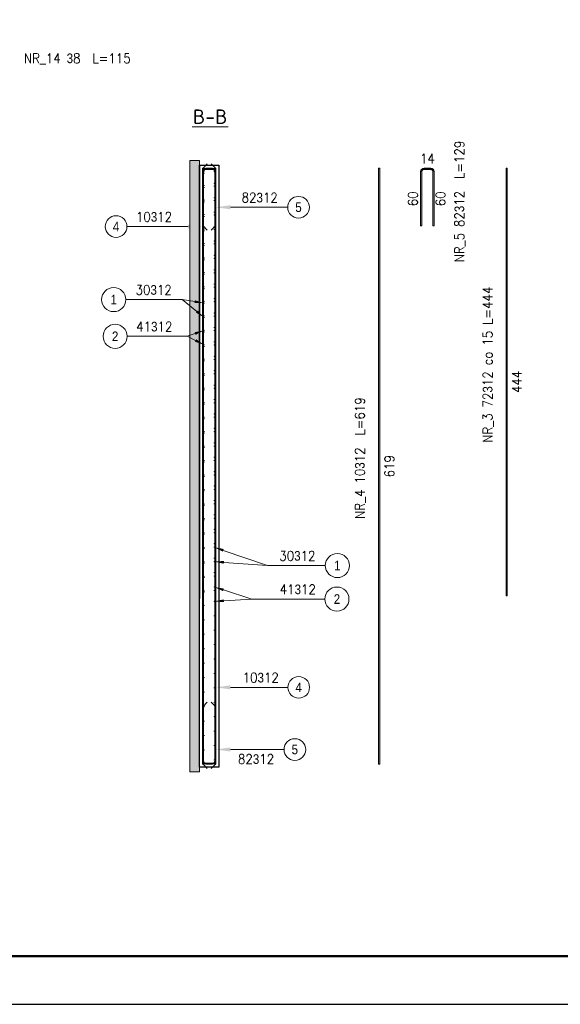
# Model space of a CAD drawing. Extents: x -38192 to -7592, y -6797 to 11837.
# Tile 5 of 9: x -19642 to -14031, y -6797 to 3429. Entities that reach past the tile are written whole.
import ezdxf

# ---------------------------------------------------------------- set-up
doc = ezdxf.new("R2010")
doc.units = 0
doc.header["$LTSCALE"] = 5
doc.header["$MEASUREMENT"] = 0
doc.layers.add('_FORMATKA', color=8, linetype='Continuous', lineweight=15, plot=False)
for name, color, linetype, lineweight in [('_RAMKA', 7, 'Continuous', 35), ('AutoCAD_Structural_Detailing_deskowanie', 2, 'Continuous', 30), ('AutoCAD_Structural_Detailing_kształt pręta', 7, 'Continuous', 13), ('AutoCAD_Structural_Detailing_opis kształtu pręta', 7, 'Continuous', 13), ('AutoCAD_Structural_Detailing_opis rozkładu', 7, 'Continuous', 13), ('AutoCAD_Structural_Detailing_pręt wyrzucony', 7, 'Continuous', 13), ('AutoCAD_Structural_Detailing_pręty punktowe', 7, 'Continuous', 40), ('AutoCAD_Structural_Detailing_symbole graficzne', 7, 'Continuous', 13), ('PS_DIM', 4, 'Continuous', 13), ('PS_HATCH', 251, 'Continuous', 9)]:
    doc.layers.add(name, color=color, linetype=linetype, lineweight=lineweight)
doc.styles.add('marta_B', font='isocpeur.ttf')
doc.styles.add('r-gil', font='GIL_____.TTF', dxfattribs={"width": 0.9})
doc.styles.add('r-simplex', font='simplex.shx', dxfattribs={"width": 0.9})

# ---------------------------------------------------------------- blocks, each defined once
blk = doc.blocks.new('*U17')
at = {"layer": '_FORMATKA', "lineweight": -3}
blk.add_lwpolyline([(-600, 0), (0, 0), (0, 297), (-600, 297)], close=True, dxfattribs=at)
at = {"layer": '_RAMKA', "lineweight": -3, "const_width": 0.5}
blk.add_lwpolyline([(-570, 10), (-10, 10), (-10, 287), (-570, 287)], close=True, dxfattribs=at)

msp = doc.modelspace()

# ---------------------------------------------------------------- hatches: boundary and pattern name
at = {"layer": 'AutoCAD_Structural_Detailing_kształt pręta'}
h = msp.add_hatch(color=161, dxfattribs=at)
edge = h.paths.add_edge_path(flags=0)
edge.add_line((-17708.76, 1886.37), (-17708.76, 1874.37))
edge.add_arc((-17708.76, 1850.37), 24, 90, 180)
edge.add_line((-17732.76, 1850.37), (-17744.76, 1850.37))
edge.add_arc((-17708.76, 1850.37), 36, 450, 540, ccw=False)
for points in [[(-17732.76, -4303.62), (-17744.76, -4303.62), (-17744.76, 1886.37), (-17732.76, 1886.37)], [(-17732.76, 1286.38), (-17744.76, 1286.38), (-17744.76, 1850.37), (-17732.76, 1850.37)], [(-17708.76, 1874.37), (-17708.76, 1886.37), (-17640.76, 1886.37), (-17640.76, 1874.37)], [(-17616.76, 1886.37), (-17604.76, 1886.37), (-17604.76, -4303.62), (-17616.76, -4303.62)], [(-17616.76, 1850.37), (-17604.76, 1850.37), (-17604.76, 1286.38), (-17616.76, 1286.38)], [(-17744.76, -3703.62), (-17732.76, -3703.62), (-17732.76, -4267.62), (-17744.76, -4267.62)], [(-17604.76, -4267.62), (-17616.76, -4267.62), (-17616.76, -3703.62), (-17604.76, -3703.62)], [(-17708.76, -4303.62), (-17708.76, -4291.62), (-17640.76, -4291.62), (-17640.76, -4303.62)]]:
    msp.add_hatch(color=161, dxfattribs=at).paths.add_polyline_path(points, flags=0)
h = msp.add_hatch(color=161, dxfattribs=at)
edge = h.paths.add_edge_path(flags=0)
edge.add_line((-17604.76, 1850.37), (-17616.76, 1850.37))
edge.add_arc((-17640.76, 1850.37), 24, 0, 90)
edge.add_line((-17640.76, 1874.37), (-17640.76, 1886.37))
edge.add_arc((-17640.76, 1850.37), 36, 360, 450, ccw=False)
h = msp.add_hatch(color=161, dxfattribs=at)
edge = h.paths.add_edge_path(flags=0)
edge.add_line((-17744.76, -4267.62), (-17732.76, -4267.62))
edge.add_arc((-17708.76, -4267.62), 24, -180, -90)
edge.add_line((-17708.76, -4291.62), (-17708.76, -4303.62))
edge.add_arc((-17708.76, -4267.62), 36, 180, 270, ccw=False)
h = msp.add_hatch(color=161, dxfattribs=at)
edge = h.paths.add_edge_path(flags=0)
edge.add_line((-17640.76, -4303.62), (-17640.76, -4291.62))
edge.add_arc((-17640.76, -4267.62), 24, -90, 0)
edge.add_line((-17616.76, -4267.62), (-17604.76, -4267.62))
edge.add_arc((-17640.76, -4267.62), 36, 270, 360, ccw=False)
at = {"layer": 'AutoCAD_Structural_Detailing_opis kształtu pręta'}
for points in [[(-17604.76, 1480.48), (-17454.76, 1459.09), (-17454.76, 1501.86)], [(-17744.76, 1280.11), (-17894.76, 1301.49), (-17894.76, 1258.73)], [(-17604.76, -3504.91), (-17454.76, -3526.3), (-17454.76, -3483.53)], [(-17604.76, -4150.6), (-17454.76, -4171.98), (-17454.76, -4129.22)]]:
    msp.add_hatch(color=8, dxfattribs=at).paths.add_polyline_path(points, flags=0)
at = {"layer": 'AutoCAD_Structural_Detailing_opis rozkładu'}
for points in [[(-17726.76, 485.15), (-17823.27, 514.98), (-17827.76, 486.82)], [(-17726.76, 335.15), (-17795.13, 409.51), (-17813.18, 387.45)], [(-17726.76, 202.87), (-17825.74, 182.69), (-17816.16, 155.84)], [(-17726.76, 52.57), (-17809.8, 110.08), (-17822.56, 84.59)], [(-17622.76, -2049.44), (-17532.9, -2095.58), (-17523.59, -2068.64)], [(-17622.76, -2199.44), (-17524.09, -2221.03), (-17521.98, -2192.6)], [(-17622.76, -2462.22), (-17531.94, -2506.43), (-17523.2, -2479.3)], [(-17622.76, -2611.92), (-17522.08, -2620.07), (-17523.81, -2591.62)]]:
    msp.add_hatch(color=8, dxfattribs=at).paths.add_polyline_path(points, flags=0)
at = {"layer": 'AutoCAD_Structural_Detailing_pręt wyrzucony'}
for points in [[(-15904.73, -4303.62), (-15916.73, -4303.62), (-15916.73, 1886.37), (-15904.73, 1886.37)], [(-15468.04, 1286.38), (-15480.04, 1286.38), (-15480.04, 1850.37), (-15468.04, 1850.37)], [(-15444.04, 1874.37), (-15444.04, 1886.37), (-15376.04, 1886.37), (-15376.04, 1874.37)], [(-15352.04, 1850.37), (-15340.04, 1850.37), (-15340.04, 1286.38), (-15352.04, 1286.38)], [(-14581.78, -2553.62), (-14593.78, -2553.62), (-14593.78, 1886.37), (-14581.78, 1886.37)]]:
    msp.add_hatch(color=6, dxfattribs=at).paths.add_polyline_path(points, flags=0)
h = msp.add_hatch(color=6, dxfattribs=at)
edge = h.paths.add_edge_path(flags=0)
edge.add_line((-15444.04, 1886.37), (-15444.04, 1874.37))
edge.add_arc((-15444.04, 1850.37), 24, 90, 180)
edge.add_line((-15468.04, 1850.37), (-15480.04, 1850.37))
edge.add_arc((-15444.04, 1850.37), 36, 450, 540, ccw=False)
h = msp.add_hatch(color=6, dxfattribs=at)
edge = h.paths.add_edge_path(flags=0)
edge.add_line((-15340.04, 1850.37), (-15352.04, 1850.37))
edge.add_arc((-15376.04, 1850.37), 24, 0, 90)
edge.add_line((-15376.04, 1874.37), (-15376.04, 1886.37))
edge.add_arc((-15376.04, 1850.37), 36, 360, 450, ccw=False)
at = {"layer": 'AutoCAD_Structural_Detailing_pręty punktowe'}
h = msp.add_hatch(color=1, dxfattribs=at)
edge = h.paths.add_edge_path(flags=0)
edge.add_arc((-17726.76, 1856.17), 6, 0, 360, ccw=False)
h = msp.add_hatch(color=1, dxfattribs=at)
edge = h.paths.add_edge_path(flags=0)
edge.add_arc((-17726.76, 1835.15), 6, 0, 360, ccw=False)
h = msp.add_hatch(color=1, dxfattribs=at)
edge = h.paths.add_edge_path(flags=0)
edge.add_arc((-17622.76, 1850.56), 6, 0, 360, ccw=False)
h = msp.add_hatch(color=1, dxfattribs=at)
edge = h.paths.add_edge_path(flags=0)
edge.add_arc((-17726.76, 1705.87), 6, 0, 360, ccw=False)
h = msp.add_hatch(color=1, dxfattribs=at)
edge = h.paths.add_edge_path(flags=0)
edge.add_arc((-17726.76, 1685.15), 6, 0, 360, ccw=False)
h = msp.add_hatch(color=1, dxfattribs=at)
edge = h.paths.add_edge_path(flags=0)
edge.add_arc((-17622.76, 1729.38), 6, 0, 360, ccw=False)
h = msp.add_hatch(color=1, dxfattribs=at)
edge = h.paths.add_edge_path(flags=0)
edge.add_arc((-17622.76, 1700.56), 6, 0, 360, ccw=False)
h = msp.add_hatch(color=1, dxfattribs=at)
edge = h.paths.add_edge_path(flags=0)
edge.add_arc((-17726.76, 1555.57), 6, 0, 360, ccw=False)
h = msp.add_hatch(color=1, dxfattribs=at)
edge = h.paths.add_edge_path(flags=0)
edge.add_arc((-17726.76, 1535.15), 6, 0, 360, ccw=False)
h = msp.add_hatch(color=1, dxfattribs=at)
edge = h.paths.add_edge_path(flags=0)
edge.add_arc((-17622.76, 1579.68), 6, 0, 360, ccw=False)
h = msp.add_hatch(color=1, dxfattribs=at)
edge = h.paths.add_edge_path(flags=0)
edge.add_arc((-17622.76, 1550.56), 6, 0, 360, ccw=False)
h = msp.add_hatch(color=1, dxfattribs=at)
edge = h.paths.add_edge_path(flags=0)
edge.add_arc((-17622.76, 1429.98), 6, 0, 360, ccw=False)
h = msp.add_hatch(color=1, dxfattribs=at)
edge = h.paths.add_edge_path(flags=0)
edge.add_arc((-17726.76, 1405.27), 6, 0, 360, ccw=False)
h = msp.add_hatch(color=1, dxfattribs=at)
edge = h.paths.add_edge_path(flags=0)
edge.add_arc((-17726.76, 1385.15), 6, 0, 360, ccw=False)
h = msp.add_hatch(color=1, dxfattribs=at)
edge = h.paths.add_edge_path(flags=0)
edge.add_arc((-17622.76, 1400.56), 6, 0, 360, ccw=False)
h = msp.add_hatch(color=1, dxfattribs=at)
edge = h.paths.add_edge_path(flags=0)
edge.add_arc((-17726.76, 1254.97), 6, 0, 360, ccw=False)
h = msp.add_hatch(color=1, dxfattribs=at)
edge = h.paths.add_edge_path(flags=0)
edge.add_arc((-17726.76, 1235.15), 6, 0, 360, ccw=False)
h = msp.add_hatch(color=1, dxfattribs=at)
edge = h.paths.add_edge_path(flags=0)
edge.add_arc((-17622.76, 1280.28), 6, 0, 360, ccw=False)
h = msp.add_hatch(color=1, dxfattribs=at)
edge = h.paths.add_edge_path(flags=0)
edge.add_arc((-17622.76, 1250.56), 6, 0, 360, ccw=False)
h = msp.add_hatch(color=1, dxfattribs=at)
edge = h.paths.add_edge_path(flags=0)
edge.add_arc((-17622.76, 1130.58), 6, 0, 360, ccw=False)
h = msp.add_hatch(color=1, dxfattribs=at)
edge = h.paths.add_edge_path(flags=0)
edge.add_arc((-17726.76, 1104.67), 6, 0, 360, ccw=False)
h = msp.add_hatch(color=1, dxfattribs=at)
edge = h.paths.add_edge_path(flags=0)
edge.add_arc((-17726.76, 1085.15), 6, 0, 360, ccw=False)
h = msp.add_hatch(color=1, dxfattribs=at)
edge = h.paths.add_edge_path(flags=0)
edge.add_arc((-17622.76, 1100.56), 6, 0, 360, ccw=False)
h = msp.add_hatch(color=1, dxfattribs=at)
edge = h.paths.add_edge_path(flags=0)
edge.add_arc((-17726.76, 954.37), 6, 0, 360, ccw=False)
h = msp.add_hatch(color=1, dxfattribs=at)
edge = h.paths.add_edge_path(flags=0)
edge.add_arc((-17726.76, 935.15), 6, 0, 360, ccw=False)
h = msp.add_hatch(color=1, dxfattribs=at)
edge = h.paths.add_edge_path(flags=0)
edge.add_arc((-17622.76, 980.88), 6, 0, 360, ccw=False)
h = msp.add_hatch(color=1, dxfattribs=at)
edge = h.paths.add_edge_path(flags=0)
edge.add_arc((-17622.76, 950.56), 6, 0, 360, ccw=False)
h = msp.add_hatch(color=1, dxfattribs=at)
edge = h.paths.add_edge_path(flags=0)
edge.add_arc((-17622.76, 831.18), 6, 0, 360, ccw=False)
h = msp.add_hatch(color=1, dxfattribs=at)
edge = h.paths.add_edge_path(flags=0)
edge.add_arc((-17726.76, 804.07), 6, 0, 360, ccw=False)
h = msp.add_hatch(color=1, dxfattribs=at)
edge = h.paths.add_edge_path(flags=0)
edge.add_arc((-17726.76, 785.15), 6, 0, 360, ccw=False)
h = msp.add_hatch(color=1, dxfattribs=at)
edge = h.paths.add_edge_path(flags=0)
edge.add_arc((-17622.76, 800.56), 6, 0, 360, ccw=False)
h = msp.add_hatch(color=1, dxfattribs=at)
edge = h.paths.add_edge_path(flags=0)
edge.add_arc((-17726.76, 653.77), 6, 0, 360, ccw=False)
h = msp.add_hatch(color=1, dxfattribs=at)
edge = h.paths.add_edge_path(flags=0)
edge.add_arc((-17726.76, 635.15), 6, 0, 360, ccw=False)
h = msp.add_hatch(color=1, dxfattribs=at)
edge = h.paths.add_edge_path(flags=0)
edge.add_arc((-17622.76, 681.48), 6, 0, 360, ccw=False)
h = msp.add_hatch(color=1, dxfattribs=at)
edge = h.paths.add_edge_path(flags=0)
edge.add_arc((-17622.76, 650.56), 6, 0, 360, ccw=False)
h = msp.add_hatch(color=1, dxfattribs=at)
edge = h.paths.add_edge_path(flags=0)
edge.add_arc((-17622.76, 531.78), 6, 0, 360, ccw=False)
h = msp.add_hatch(color=1, dxfattribs=at)
edge = h.paths.add_edge_path(flags=0)
edge.add_arc((-17726.76, 503.47), 6, 0, 360, ccw=False)
h = msp.add_hatch(color=1, dxfattribs=at)
edge = h.paths.add_edge_path(flags=0)
edge.add_arc((-17726.76, 485.15), 6, 0, 360, ccw=False)
h = msp.add_hatch(color=1, dxfattribs=at)
edge = h.paths.add_edge_path(flags=0)
edge.add_arc((-17622.76, 500.56), 6, 0, 360, ccw=False)
h = msp.add_hatch(color=1, dxfattribs=at)
edge = h.paths.add_edge_path(flags=0)
edge.add_arc((-17726.76, 353.17), 6, 0, 360, ccw=False)
h = msp.add_hatch(color=1, dxfattribs=at)
edge = h.paths.add_edge_path(flags=0)
edge.add_arc((-17726.76, 335.15), 6, 0, 360, ccw=False)
h = msp.add_hatch(color=1, dxfattribs=at)
edge = h.paths.add_edge_path(flags=0)
edge.add_arc((-17622.76, 382.08), 6, 0, 360, ccw=False)
h = msp.add_hatch(color=1, dxfattribs=at)
edge = h.paths.add_edge_path(flags=0)
edge.add_arc((-17622.76, 350.56), 6, 0, 360, ccw=False)
h = msp.add_hatch(color=1, dxfattribs=at)
edge = h.paths.add_edge_path(flags=0)
edge.add_arc((-17726.76, 202.87), 6, 0, 360, ccw=False)
h = msp.add_hatch(color=1, dxfattribs=at)
edge = h.paths.add_edge_path(flags=0)
edge.add_arc((-17622.76, 232.38), 6, 0, 360, ccw=False)
h = msp.add_hatch(color=1, dxfattribs=at)
edge = h.paths.add_edge_path(flags=0)
edge.add_arc((-17622.76, 200.56), 6, 0, 360, ccw=False)
h = msp.add_hatch(color=1, dxfattribs=at)
edge = h.paths.add_edge_path(flags=0)
edge.add_arc((-17726.76, 185.15), 6, 0, 360, ccw=False)
h = msp.add_hatch(color=1, dxfattribs=at)
edge = h.paths.add_edge_path(flags=0)
edge.add_arc((-17726.76, 52.57), 6, 0, 360, ccw=False)
h = msp.add_hatch(color=1, dxfattribs=at)
edge = h.paths.add_edge_path(flags=0)
edge.add_arc((-17726.76, 35.15), 6, 0, 360, ccw=False)
h = msp.add_hatch(color=1, dxfattribs=at)
edge = h.paths.add_edge_path(flags=0)
edge.add_arc((-17622.76, 82.68), 6, 0, 360, ccw=False)
h = msp.add_hatch(color=1, dxfattribs=at)
edge = h.paths.add_edge_path(flags=0)
edge.add_arc((-17622.76, 50.56), 6, 0, 360, ccw=False)
h = msp.add_hatch(color=1, dxfattribs=at)
edge = h.paths.add_edge_path(flags=0)
edge.add_arc((-17726.76, -97.73), 6, 0, 360, ccw=False)
h = msp.add_hatch(color=1, dxfattribs=at)
edge = h.paths.add_edge_path(flags=0)
edge.add_arc((-17622.76, -67.02), 6, 0, 360, ccw=False)
h = msp.add_hatch(color=1, dxfattribs=at)
edge = h.paths.add_edge_path(flags=0)
edge.add_arc((-17622.76, -99.44), 6, 0, 360, ccw=False)
h = msp.add_hatch(color=1, dxfattribs=at)
edge = h.paths.add_edge_path(flags=0)
edge.add_arc((-17726.76, -114.85), 6, 0, 360, ccw=False)
h = msp.add_hatch(color=1, dxfattribs=at)
edge = h.paths.add_edge_path(flags=0)
edge.add_arc((-17726.76, -248.03), 6, 0, 360, ccw=False)
h = msp.add_hatch(color=1, dxfattribs=at)
edge = h.paths.add_edge_path(flags=0)
edge.add_arc((-17726.76, -264.85), 6, 0, 360, ccw=False)
h = msp.add_hatch(color=1, dxfattribs=at)
edge = h.paths.add_edge_path(flags=0)
edge.add_arc((-17622.76, -216.72), 6, 0, 360, ccw=False)
h = msp.add_hatch(color=1, dxfattribs=at)
edge = h.paths.add_edge_path(flags=0)
edge.add_arc((-17622.76, -249.44), 6, 0, 360, ccw=False)
h = msp.add_hatch(color=1, dxfattribs=at)
edge = h.paths.add_edge_path(flags=0)
edge.add_arc((-17726.76, -398.33), 6, 0, 360, ccw=False)
h = msp.add_hatch(color=1, dxfattribs=at)
edge = h.paths.add_edge_path(flags=0)
edge.add_arc((-17726.76, -414.85), 6, 0, 360, ccw=False)
h = msp.add_hatch(color=1, dxfattribs=at)
edge = h.paths.add_edge_path(flags=0)
edge.add_arc((-17622.76, -366.42), 6, 0, 360, ccw=False)
h = msp.add_hatch(color=1, dxfattribs=at)
edge = h.paths.add_edge_path(flags=0)
edge.add_arc((-17622.76, -399.44), 6, 0, 360, ccw=False)
h = msp.add_hatch(color=1, dxfattribs=at)
edge = h.paths.add_edge_path(flags=0)
edge.add_arc((-17622.76, -516.12), 6, 0, 360, ccw=False)
h = msp.add_hatch(color=1, dxfattribs=at)
edge = h.paths.add_edge_path(flags=0)
edge.add_arc((-17726.76, -548.63), 6, 0, 360, ccw=False)
h = msp.add_hatch(color=1, dxfattribs=at)
edge = h.paths.add_edge_path(flags=0)
edge.add_arc((-17726.76, -564.85), 6, 0, 360, ccw=False)
h = msp.add_hatch(color=1, dxfattribs=at)
edge = h.paths.add_edge_path(flags=0)
edge.add_arc((-17622.76, -549.44), 6, 0, 360, ccw=False)
h = msp.add_hatch(color=1, dxfattribs=at)
edge = h.paths.add_edge_path(flags=0)
edge.add_arc((-17726.76, -698.93), 6, 0, 360, ccw=False)
h = msp.add_hatch(color=1, dxfattribs=at)
edge = h.paths.add_edge_path(flags=0)
edge.add_arc((-17726.76, -714.85), 6, 0, 360, ccw=False)
h = msp.add_hatch(color=1, dxfattribs=at)
edge = h.paths.add_edge_path(flags=0)
edge.add_arc((-17622.76, -665.82), 6, 0, 360, ccw=False)
h = msp.add_hatch(color=1, dxfattribs=at)
edge = h.paths.add_edge_path(flags=0)
edge.add_arc((-17622.76, -699.44), 6, 0, 360, ccw=False)
h = msp.add_hatch(color=1, dxfattribs=at)
edge = h.paths.add_edge_path(flags=0)
edge.add_arc((-17622.76, -815.52), 6, 0, 360, ccw=False)
h = msp.add_hatch(color=1, dxfattribs=at)
edge = h.paths.add_edge_path(flags=0)
edge.add_arc((-17726.76, -849.23), 6, 0, 360, ccw=False)
h = msp.add_hatch(color=1, dxfattribs=at)
edge = h.paths.add_edge_path(flags=0)
edge.add_arc((-17726.76, -864.85), 6, 0, 360, ccw=False)
h = msp.add_hatch(color=1, dxfattribs=at)
edge = h.paths.add_edge_path(flags=0)
edge.add_arc((-17622.76, -849.44), 6, 0, 360, ccw=False)
h = msp.add_hatch(color=1, dxfattribs=at)
edge = h.paths.add_edge_path(flags=0)
edge.add_arc((-17726.76, -999.53), 6, 0, 360, ccw=False)
h = msp.add_hatch(color=1, dxfattribs=at)
edge = h.paths.add_edge_path(flags=0)
edge.add_arc((-17726.76, -1014.85), 6, 0, 360, ccw=False)
h = msp.add_hatch(color=1, dxfattribs=at)
edge = h.paths.add_edge_path(flags=0)
edge.add_arc((-17622.76, -965.22), 6, 0, 360, ccw=False)
h = msp.add_hatch(color=1, dxfattribs=at)
edge = h.paths.add_edge_path(flags=0)
edge.add_arc((-17622.76, -999.44), 6, 0, 360, ccw=False)
h = msp.add_hatch(color=1, dxfattribs=at)
edge = h.paths.add_edge_path(flags=0)
edge.add_arc((-17622.76, -1114.92), 6, 0, 360, ccw=False)
h = msp.add_hatch(color=1, dxfattribs=at)
edge = h.paths.add_edge_path(flags=0)
edge.add_arc((-17726.76, -1149.83), 6, 0, 360, ccw=False)
h = msp.add_hatch(color=1, dxfattribs=at)
edge = h.paths.add_edge_path(flags=0)
edge.add_arc((-17726.76, -1164.85), 6, 0, 360, ccw=False)
h = msp.add_hatch(color=1, dxfattribs=at)
edge = h.paths.add_edge_path(flags=0)
edge.add_arc((-17622.76, -1149.44), 6, 0, 360, ccw=False)
h = msp.add_hatch(color=1, dxfattribs=at)
edge = h.paths.add_edge_path(flags=0)
edge.add_arc((-17726.76, -1300.13), 6, 0, 360, ccw=False)
h = msp.add_hatch(color=1, dxfattribs=at)
edge = h.paths.add_edge_path(flags=0)
edge.add_arc((-17726.76, -1314.85), 6, 0, 360, ccw=False)
h = msp.add_hatch(color=1, dxfattribs=at)
edge = h.paths.add_edge_path(flags=0)
edge.add_arc((-17622.76, -1264.62), 6, 0, 360, ccw=False)
h = msp.add_hatch(color=1, dxfattribs=at)
edge = h.paths.add_edge_path(flags=0)
edge.add_arc((-17622.76, -1299.44), 6, 0, 360, ccw=False)
h = msp.add_hatch(color=1, dxfattribs=at)
edge = h.paths.add_edge_path(flags=0)
edge.add_arc((-17622.76, -1414.32), 6, 0, 360, ccw=False)
h = msp.add_hatch(color=1, dxfattribs=at)
edge = h.paths.add_edge_path(flags=0)
edge.add_arc((-17726.76, -1450.43), 6, 0, 360, ccw=False)
h = msp.add_hatch(color=1, dxfattribs=at)
edge = h.paths.add_edge_path(flags=0)
edge.add_arc((-17726.76, -1464.85), 6, 0, 360, ccw=False)
h = msp.add_hatch(color=1, dxfattribs=at)
edge = h.paths.add_edge_path(flags=0)
edge.add_arc((-17622.76, -1449.44), 6, 0, 360, ccw=False)
h = msp.add_hatch(color=1, dxfattribs=at)
edge = h.paths.add_edge_path(flags=0)
edge.add_arc((-17726.76, -1600.73), 6, 0, 360, ccw=False)
h = msp.add_hatch(color=1, dxfattribs=at)
edge = h.paths.add_edge_path(flags=0)
edge.add_arc((-17726.76, -1614.85), 6, 0, 360, ccw=False)
h = msp.add_hatch(color=1, dxfattribs=at)
edge = h.paths.add_edge_path(flags=0)
edge.add_arc((-17622.76, -1564.02), 6, 0, 360, ccw=False)
h = msp.add_hatch(color=1, dxfattribs=at)
edge = h.paths.add_edge_path(flags=0)
edge.add_arc((-17622.76, -1599.44), 6, 0, 360, ccw=False)
h = msp.add_hatch(color=1, dxfattribs=at)
edge = h.paths.add_edge_path(flags=0)
edge.add_arc((-17622.76, -1713.72), 6, 0, 360, ccw=False)
h = msp.add_hatch(color=1, dxfattribs=at)
edge = h.paths.add_edge_path(flags=0)
edge.add_arc((-17726.76, -1751.03), 6, 0, 360, ccw=False)
h = msp.add_hatch(color=1, dxfattribs=at)
edge = h.paths.add_edge_path(flags=0)
edge.add_arc((-17726.76, -1764.85), 6, 0, 360, ccw=False)
h = msp.add_hatch(color=1, dxfattribs=at)
edge = h.paths.add_edge_path(flags=0)
edge.add_arc((-17622.76, -1749.44), 6, 0, 360, ccw=False)
h = msp.add_hatch(color=1, dxfattribs=at)
edge = h.paths.add_edge_path(flags=0)
edge.add_arc((-17726.76, -1901.33), 6, 0, 360, ccw=False)
h = msp.add_hatch(color=1, dxfattribs=at)
edge = h.paths.add_edge_path(flags=0)
edge.add_arc((-17726.76, -1914.85), 6, 0, 360, ccw=False)
h = msp.add_hatch(color=1, dxfattribs=at)
edge = h.paths.add_edge_path(flags=0)
edge.add_arc((-17622.76, -1863.42), 6, 0, 360, ccw=False)
h = msp.add_hatch(color=1, dxfattribs=at)
edge = h.paths.add_edge_path(flags=0)
edge.add_arc((-17622.76, -1899.44), 6, 0, 360, ccw=False)
h = msp.add_hatch(color=1, dxfattribs=at)
edge = h.paths.add_edge_path(flags=0)
edge.add_arc((-17622.76, -2013.12), 6, 0, 360, ccw=False)
h = msp.add_hatch(color=1, dxfattribs=at)
edge = h.paths.add_edge_path(flags=0)
edge.add_arc((-17622.76, -2049.44), 6, 0, 360, ccw=False)
h = msp.add_hatch(color=1, dxfattribs=at)
edge = h.paths.add_edge_path(flags=0)
edge.add_arc((-17726.76, -2051.63), 6, 0, 360, ccw=False)
h = msp.add_hatch(color=1, dxfattribs=at)
edge = h.paths.add_edge_path(flags=0)
edge.add_arc((-17726.76, -2064.85), 6, 0, 360, ccw=False)
h = msp.add_hatch(color=1, dxfattribs=at)
edge = h.paths.add_edge_path(flags=0)
edge.add_arc((-17726.76, -2201.93), 6, 0, 360, ccw=False)
h = msp.add_hatch(color=1, dxfattribs=at)
edge = h.paths.add_edge_path(flags=0)
edge.add_arc((-17726.76, -2214.85), 6, 0, 360, ccw=False)
h = msp.add_hatch(color=1, dxfattribs=at)
edge = h.paths.add_edge_path(flags=0)
edge.add_arc((-17622.76, -2162.82), 6, 0, 360, ccw=False)
h = msp.add_hatch(color=1, dxfattribs=at)
edge = h.paths.add_edge_path(flags=0)
edge.add_arc((-17622.76, -2199.44), 6, 0, 360, ccw=False)
h = msp.add_hatch(color=1, dxfattribs=at)
edge = h.paths.add_edge_path(flags=0)
edge.add_arc((-17726.76, -2352.23), 6, 0, 360, ccw=False)
h = msp.add_hatch(color=1, dxfattribs=at)
edge = h.paths.add_edge_path(flags=0)
edge.add_arc((-17622.76, -2312.52), 6, 0, 360, ccw=False)
h = msp.add_hatch(color=1, dxfattribs=at)
edge = h.paths.add_edge_path(flags=0)
edge.add_arc((-17622.76, -2349.44), 6, 0, 360, ccw=False)
h = msp.add_hatch(color=1, dxfattribs=at)
edge = h.paths.add_edge_path(flags=0)
edge.add_arc((-17726.76, -2364.85), 6, 0, 360, ccw=False)
h = msp.add_hatch(color=1, dxfattribs=at)
edge = h.paths.add_edge_path(flags=0)
edge.add_arc((-17726.76, -2502.53), 6, 0, 360, ccw=False)
h = msp.add_hatch(color=1, dxfattribs=at)
edge = h.paths.add_edge_path(flags=0)
edge.add_arc((-17726.76, -2514.85), 6, 0, 360, ccw=False)
h = msp.add_hatch(color=1, dxfattribs=at)
edge = h.paths.add_edge_path(flags=0)
edge.add_arc((-17622.76, -2462.22), 6, 0, 360, ccw=False)
h = msp.add_hatch(color=1, dxfattribs=at)
edge = h.paths.add_edge_path(flags=0)
edge.add_arc((-17622.76, -2499.44), 6, 0, 360, ccw=False)
h = msp.add_hatch(color=1, dxfattribs=at)
edge = h.paths.add_edge_path(flags=0)
edge.add_arc((-17726.76, -2652.83), 6, 0, 360, ccw=False)
h = msp.add_hatch(color=1, dxfattribs=at)
edge = h.paths.add_edge_path(flags=0)
edge.add_arc((-17622.76, -2611.92), 6, 0, 360, ccw=False)
h = msp.add_hatch(color=1, dxfattribs=at)
edge = h.paths.add_edge_path(flags=0)
edge.add_arc((-17622.76, -2761.62), 6, 0, 360, ccw=False)
h = msp.add_hatch(color=1, dxfattribs=at)
edge = h.paths.add_edge_path(flags=0)
edge.add_arc((-17726.76, -2803.13), 6, 0, 360, ccw=False)
h = msp.add_hatch(color=1, dxfattribs=at)
edge = h.paths.add_edge_path(flags=0)
edge.add_arc((-17726.76, -2953.43), 6, 0, 360, ccw=False)
h = msp.add_hatch(color=1, dxfattribs=at)
edge = h.paths.add_edge_path(flags=0)
edge.add_arc((-17622.76, -2911.32), 6, 0, 360, ccw=False)
h = msp.add_hatch(color=1, dxfattribs=at)
edge = h.paths.add_edge_path(flags=0)
edge.add_arc((-17622.76, -3061.02), 6, 0, 360, ccw=False)
h = msp.add_hatch(color=1, dxfattribs=at)
edge = h.paths.add_edge_path(flags=0)
edge.add_arc((-17726.76, -3103.73), 6, 0, 360, ccw=False)
h = msp.add_hatch(color=1, dxfattribs=at)
edge = h.paths.add_edge_path(flags=0)
edge.add_arc((-17726.76, -3254.03), 6, 0, 360, ccw=False)
h = msp.add_hatch(color=1, dxfattribs=at)
edge = h.paths.add_edge_path(flags=0)
edge.add_arc((-17622.76, -3210.72), 6, 0, 360, ccw=False)
h = msp.add_hatch(color=1, dxfattribs=at)
edge = h.paths.add_edge_path(flags=0)
edge.add_arc((-17622.76, -3360.42), 6, 0, 360, ccw=False)
h = msp.add_hatch(color=1, dxfattribs=at)
edge = h.paths.add_edge_path(flags=0)
edge.add_arc((-17726.76, -3404.33), 6, 0, 360, ccw=False)
h = msp.add_hatch(color=1, dxfattribs=at)
edge = h.paths.add_edge_path(flags=0)
edge.add_arc((-17726.76, -3554.63), 6, 0, 360, ccw=False)
h = msp.add_hatch(color=1, dxfattribs=at)
edge = h.paths.add_edge_path(flags=0)
edge.add_arc((-17622.76, -3510.12), 6, 0, 360, ccw=False)
h = msp.add_hatch(color=1, dxfattribs=at)
edge = h.paths.add_edge_path(flags=0)
edge.add_arc((-17622.76, -3659.82), 6, 0, 360, ccw=False)
h = msp.add_hatch(color=1, dxfattribs=at)
edge = h.paths.add_edge_path(flags=0)
edge.add_arc((-17726.76, -3704.93), 6, 0, 360, ccw=False)
h = msp.add_hatch(color=1, dxfattribs=at)
edge = h.paths.add_edge_path(flags=0)
edge.add_arc((-17726.76, -3855.23), 6, 0, 360, ccw=False)
h = msp.add_hatch(color=1, dxfattribs=at)
edge = h.paths.add_edge_path(flags=0)
edge.add_arc((-17622.76, -3809.52), 6, 0, 360, ccw=False)
h = msp.add_hatch(color=1, dxfattribs=at)
edge = h.paths.add_edge_path(flags=0)
edge.add_arc((-17622.76, -3959.22), 6, 0, 360, ccw=False)
h = msp.add_hatch(color=1, dxfattribs=at)
edge = h.paths.add_edge_path(flags=0)
edge.add_arc((-17726.76, -4005.53), 6, 0, 360, ccw=False)
h = msp.add_hatch(color=1, dxfattribs=at)
edge = h.paths.add_edge_path(flags=0)
edge.add_arc((-17726.76, -4155.83), 6, 0, 360, ccw=False)
h = msp.add_hatch(color=1, dxfattribs=at)
edge = h.paths.add_edge_path(flags=0)
edge.add_arc((-17622.76, -4108.92), 6, 0, 360, ccw=False)
h = msp.add_hatch(color=1, dxfattribs=at)
edge = h.paths.add_edge_path(flags=0)
edge.add_arc((-17622.76, -4258.62), 6, 0, 360, ccw=False)
at = {"layer": 'PS_HATCH'}
h = msp.add_hatch(dxfattribs=at)
h.set_pattern_fill('DASH', color=252, scale=10, angle=45)
h.set_pattern_definition([(45, (-6110.553, 12801.27), (4e-15, 44.90128), [31.75, -31.75])])
h.paths.add_polyline_path([(-17774.76, -4383.62), (-17874.76, -4383.62), (-17874.76, 1966.37), (-17774.76, 1966.37)])

# ---------------------------------------------------------------- linework, layer by layer
at = {"layer": 'AutoCAD_Structural_Detailing_deskowanie'}
for p, q in [((-17774.76, 1916.37), (-17774.76, -2583.62)), ((-17574.76, 1916.37), (-17574.76, -2583.62))]:
    msp.add_line(p, q, dxfattribs=at)
msp.add_lwpolyline([(-17774.76, 1916.37), (-17574.76, 1916.37), (-17574.76, -4333.62), (-17774.76, -4333.62)], close=True, dxfattribs=at)
at = {"layer": 'AutoCAD_Structural_Detailing_kształt pręta', "color": 161}
for p, q in [((-17744.76, -4303.62), (-17744.76, 1886.37)), ((-17744.76, 1886.37), (-17732.76, 1886.37)), ((-17744.76, 1286.38), (-17744.76, 1850.37)), ((-17732.76, -4303.62), (-17732.76, 1886.37)), ((-17732.76, 1286.38), (-17732.76, 1850.37)), ((-17708.76, 1886.37), (-17640.76, 1886.37)), ((-17708.76, 1874.37), (-17640.76, 1874.37)), ((-17616.76, 1886.37), (-17616.76, -4303.62)), ((-17604.76, 1886.37), (-17616.76, 1886.37)), ((-17616.76, 1850.37), (-17616.76, 1286.38)), ((-17604.76, 1886.37), (-17604.76, -4303.62)), ((-17604.76, 1850.37), (-17604.76, 1286.38)), ((-17744.76, 1286.38), (-17732.76, 1286.38)), ((-17604.76, 1286.38), (-17616.76, 1286.38)), ((-17744.76, -3703.62), (-17744.76, -4267.62)), ((-17732.76, -3703.62), (-17744.76, -3703.62)), ((-17732.76, -3703.62), (-17732.76, -4267.62)), ((-17616.76, -4267.62), (-17616.76, -3703.62)), ((-17616.76, -3703.62), (-17604.76, -3703.62)), ((-17604.76, -4267.62), (-17604.76, -3703.62)), ((-17708.76, -4291.62), (-17640.76, -4291.62)), ((-17744.76, -4303.62), (-17732.76, -4303.62)), ((-17708.76, -4303.62), (-17640.76, -4303.62)), ((-17604.76, -4303.62), (-17616.76, -4303.62))]:
    msp.add_line(p, q, dxfattribs=at)
at = {"layer": 'AutoCAD_Structural_Detailing_kształt pręta', "color": 1, "lineweight": 0}
for p, q in [((-17738.76, 1886.37), (-17695.01, 1930.12)), ((-17610.76, 1886.37), (-17654.51, 1930.12)), ((-17738.76, 1286.38), (-17695.01, 1242.63)), ((-17610.76, 1286.38), (-17654.51, 1242.63)), ((-17738.76, -3703.62), (-17695.01, -3659.87)), ((-17610.76, -3703.62), (-17654.51, -3659.87)), ((-17738.76, -4303.62), (-17695.01, -4347.37)), ((-17610.76, -4303.62), (-17654.51, -4347.37))]:
    msp.add_line(p, q, dxfattribs=at)
at = {"layer": 'AutoCAD_Structural_Detailing_kształt pręta', "color": 161}
for centre, radius, start, end in [((-17708.76, 1850.37), 36, 90, 180), ((-17708.76, 1850.37), 24, 90, 180), ((-17640.76, 1850.37), 36, 0, 90), ((-17640.76, 1850.37), 24, 0, 90), ((-17708.76, -4267.62), 36, 180, 270), ((-17708.76, -4267.62), 24, 180, 270), ((-17640.76, -4267.62), 24, 270, 0), ((-17640.76, -4267.62), 36, 270, 0)]:
    msp.add_arc(centre, radius, start, end, dxfattribs=at)
at = {"layer": 'AutoCAD_Structural_Detailing_opis kształtu pręta', "color": 8}
for p, q in [((-17252.24, 1480.48), (-17454.76, 1480.48)), ((-17252.24, 1480.48), (-16860.37, 1480.48)), ((-18529.02, 1280.11), (-17894.76, 1280.11)), ((-16858.48, -3504.91), (-17454.76, -3504.91)), ((-17252.24, -4150.6), (-17454.76, -4150.6)), ((-17252.24, -4150.6), (-16898.34, -4150.6))]:
    msp.add_line(p, q, dxfattribs=at)
at = {"layer": 'AutoCAD_Structural_Detailing_opis kształtu pręta', "lineweight": 18}
for centre in [(-16747.87, 1480.48), (-16785.84, -4150.6)]:
    msp.add_circle(centre, 112.5, dxfattribs=at)
at = {"layer": 'AutoCAD_Structural_Detailing_opis kształtu pręta', "color": 8, "lineweight": 18}
for centre in [(-18641.52, 1280.11), (-16745.98, -3504.91)]:
    msp.add_circle(centre, 112.5, dxfattribs=at)
at = {"layer": 'AutoCAD_Structural_Detailing_opis rozkładu', "color": 8}
for p, q in [((-17954.46, 521.46), (-18540.96, 521.46)), ((-17954.46, 521.46), (-17804.16, 398.48)), ((-17954.46, 521.46), (-17825.52, 500.9)), ((-17902.04, 140.32), (-18526.15, 140.32)), ((-17902.04, 140.32), (-17820.95, 169.26)), ((-17902.04, 140.32), (-17816.18, 97.34)), ((-17070.65, -2240.25), (-17528.25, -2082.11)), ((-17070.65, -2240.25), (-17523.03, -2206.81)), ((-17070.65, -2240.25), (-16469.6, -2240.25)), ((-17231.71, -2588.1), (-17527.57, -2492.87)), ((-17231.71, -2588.1), (-17522.95, -2605.84)), ((-17231.71, -2588.1), (-16473.83, -2588.1))]:
    msp.add_line(p, q, dxfattribs=at)
at = {"layer": 'AutoCAD_Structural_Detailing_opis rozkładu', "lineweight": 18}
for centre in [(-18665.96, 521.46), (-16344.6, -2240.25)]:
    msp.add_circle(centre, 125, dxfattribs=at)
at = {"layer": 'AutoCAD_Structural_Detailing_opis rozkładu', "color": 8, "lineweight": 18}
for centre in [(-18651.15, 140.32), (-16348.83, -2588.1)]:
    msp.add_circle(centre, 125, dxfattribs=at)
at = {"layer": 'AutoCAD_Structural_Detailing_pręt wyrzucony', "color": 6}
for p, q in [((-15916.73, -4303.62), (-15916.73, 1886.37)), ((-15916.73, 1886.37), (-15904.73, 1886.37)), ((-15904.73, -4303.62), (-15904.73, 1886.37)), ((-15480.04, 1286.38), (-15480.04, 1850.37)), ((-15468.04, 1286.38), (-15468.04, 1850.37)), ((-15444.04, 1886.37), (-15376.04, 1886.37)), ((-15444.04, 1874.37), (-15376.04, 1874.37)), ((-15352.04, 1850.37), (-15352.04, 1286.38)), ((-15340.04, 1850.37), (-15340.04, 1286.38)), ((-14593.78, -2553.62), (-14593.78, 1886.37)), ((-14593.78, 1886.37), (-14581.78, 1886.37)), ((-14581.78, -2553.62), (-14581.78, 1886.37)), ((-15480.04, 1286.38), (-15468.04, 1286.38)), ((-15340.04, 1286.38), (-15352.04, 1286.38)), ((-14593.78, -2553.62), (-14581.78, -2553.62)), ((-15916.73, -4303.62), (-15904.73, -4303.62))]:
    msp.add_line(p, q, dxfattribs=at)
for centre, radius, start, end in [((-15444.04, 1850.37), 36, 90, 180), ((-15444.04, 1850.37), 24, 90, 180), ((-15376.04, 1850.37), 36, 0, 90), ((-15376.04, 1850.37), 24, 0, 90)]:
    msp.add_arc(centre, radius, start, end, dxfattribs=at)
at = {"layer": 'AutoCAD_Structural_Detailing_symbole graficzne', "color": 0, "lineweight": 0}
msp.add_line((-17852.3, 2316.35), (-17477.3, 2316.35), dxfattribs=at)
at = {"layer": 'PS_DIM', "ltscale": 10}
for p, q in [((-17774.76, 1916.37), (-17774.76, 1966.37)), ((-17774.76, -4383.62), (-17874.76, -4383.62))]:
    msp.add_line(p, q, dxfattribs=at)
msp.add_lwpolyline([(-17774.76, -4383.62), (-17874.76, -4383.62), (-17874.76, 1966.37), (-17774.76, 1966.37)], close=True, dxfattribs=at)

# ---------------------------------------------------------------- block references
at = {"layer": 'PS_DIM', "xscale": 50, "yscale": 50, "zscale": 50}
msp.add_blockref('*U17', (-7891.56, -6796.56), dxfattribs=at)

# ---------------------------------------------------------------- texts
at = {"layer": 'AutoCAD_Structural_Detailing_opis kształtu pręta', "color": 3, "char_height": 100, "attachment_point": 5, "style": 'r-simplex'}
for insert, rotation in [((-17150.37, 1580.48), 360), ((-17188.34, -4250.6), 0)]:
    msp.add_mtext('82\\Fdiam;3\\Fsimplex.shx;12  ', dxfattribs=dict(at, insert=insert, rotation=rotation))
at = {"layer": 'AutoCAD_Structural_Detailing_opis kształtu pręta', "char_height": 100, "attachment_point": 5, "style": 'r-gil'}
for insert, rotation in [((-16747.87, 1480.48), 360), ((-16785.84, -4150.6), 0)]:
    msp.add_mtext('5', dxfattribs=dict(at, insert=insert, rotation=rotation))
at = {"layer": 'AutoCAD_Structural_Detailing_opis kształtu pręta', "color": 3, "char_height": 100, "attachment_point": 5}
for s, insert, style in [('10\\Fdiam;3\\Fsimplex.shx;12  ', (-18247.59, 1380.11), 'r-simplex'), ('4', (-18641.52, 1280.11), 'r-gil'), ('10\\Fdiam;3\\Fsimplex.shx;12  ', (-17139.91, -3404.91), 'r-simplex'), ('4', (-16745.98, -3504.91), 'r-gil')]:
    msp.add_mtext(s, dxfattribs=dict(at, insert=insert, style=style))
at = {"layer": 'AutoCAD_Structural_Detailing_opis rozkładu', "color": 3, "char_height": 100, "attachment_point": 5}
for s, insert, style in [('30\\Fdiam;3\\Fsimplex.shx;12 ', (-18250.96, 621.46), 'r-simplex'), ('2', (-18651.15, 140.32), 'r-gil'), ('41\\Fdiam;3\\Fsimplex.shx;12 ', (-18244.72, 240.32), 'r-simplex'), ('30\\Fdiam;3\\Fsimplex.shx;12 ', (-16759.6, -2140.25), 'r-simplex'), ('41\\Fdiam;3\\Fsimplex.shx;12 ', (-16755.25, -2488.1), 'r-simplex'), ('2', (-16348.83, -2588.1), 'r-gil')]:
    msp.add_mtext(s, dxfattribs=dict(at, insert=insert, style=style))
at = {"layer": 'AutoCAD_Structural_Detailing_opis rozkładu', "char_height": 100, "attachment_point": 5, "style": 'r-gil'}
for insert in [(-18665.96, 521.46), (-16344.6, -2240.25)]:
    msp.add_mtext('1', dxfattribs=dict(at, insert=insert))
at = {"layer": 'AutoCAD_Structural_Detailing_pręt wyrzucony', "color": 3, "char_height": 100, "style": 'r-simplex'}
for s, insert, attachment_point in [('NR_14 \\Fdiam;3\\Fsimplex.shx;8  L=115', (-19598.16, 3022.58), 4), ('14', (-15410.04, 1986.37), 5)]:
    msp.add_mtext(s, dxfattribs=dict(at, insert=insert, attachment_point=attachment_point))
at = {"layer": 'AutoCAD_Structural_Detailing_pręt wyrzucony', "color": 3, "char_height": 100, "attachment_point": 5, "rotation": 90, "style": 'r-simplex'}
for s, insert in [('NR_5 82\\Fdiam;3\\Fsimplex.shx;12  L=129', (-15073.62, 1540.39)), ('60', (-15560.84, 1568.38)), ('60', (-15274.22, 1568.38)), ('NR_3 72\\Fdiam;3\\Fsimplex.shx;12 co 15 L=444', (-14780.17, -154.34)), ('444', (-14481.78, -333.62)), ('NR_4 10\\Fdiam;3\\Fsimplex.shx;12  L=619', (-16106.33, -1123.91)), ('619', (-15804.73, -1208.62))]:
    msp.add_mtext(s, dxfattribs=dict(at, insert=insert))
at = {"layer": 'AutoCAD_Structural_Detailing_symbole graficzne', "color": 2, "insert": (-17664.8, 2421.35), "char_height": 150, "attachment_point": 5, "style": 'marta_B'}
msp.add_mtext('B-B', dxfattribs=at)

doc.saveas('drawing.dxf')
